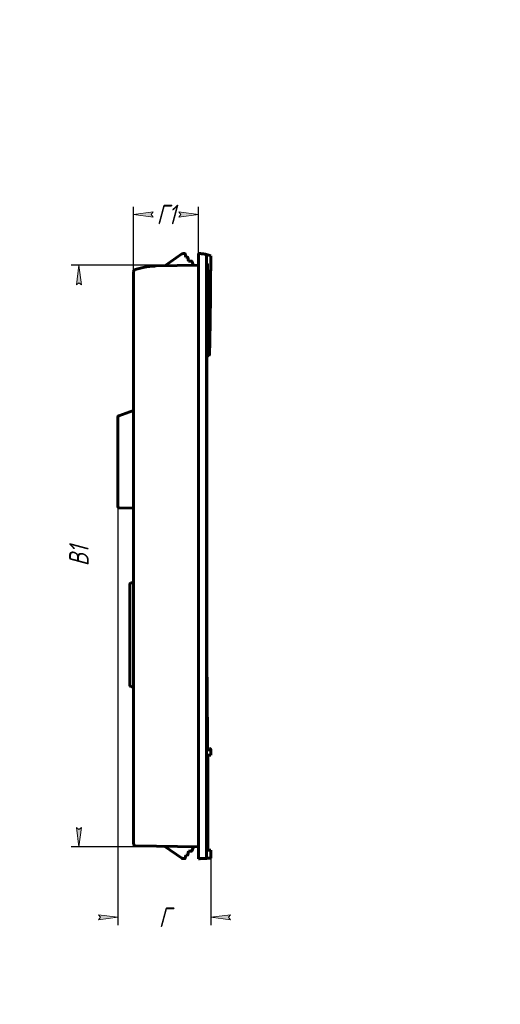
# Model space of a CAD drawing. Header units: millimetres. Extents: x 0 to 297, y 0 to 420.
# Tile 4 of 4: x 174 to 297, y 168 to 420. Entities that reach past the tile are written whole.
import ezdxf

# ---------------------------------------------------------------- set-up
doc = ezdxf.new("R2010")
doc.units = ezdxf.units.MM
doc.linetypes.add('K5LT_BASIC', pattern=[0])
doc.linetypes.add('K5LT_THIN', pattern=[0])
doc.layers.add('Системный слой', color=7, linetype='Continuous')
doc.styles.add('KDIMTEXTSTYLE', font='GOST_AU.SHX', dxfattribs={"width": 0.96, "oblique": 15, "height": 5})
doc.dimstyles.new('KDIMSTYLE (1.00)', dxfattribs={"dimtxt": 5, "dimasz": 1, "dimexe": 2, "dimexo": 0, "dimgap": 1, "dimtad": 1, "dimtxsty": 'KDIMTEXTSTYLE', "dimsah": 1, "dimcen": 0, "dimdle": 1, "dimadec": 0, "dimazin": 0, "dimtfac": 0.667, "dimtmove": 0, "dimatfit": 3, "dimfxl": 1, "dimtvp": 1, "dimtolj": 1, "dimtzin": 0, "dimarcsym": 0})

# ---------------------------------------------------------------- blocks, each defined once
blk = doc.blocks.new('U7')
at = {"layer": 'Системный слой', "color": 150, "linetype": 'K5LT_BASIC', "lineweight": 60, "true_color": 0x0080ff}
for p, q in [((222.8432396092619, 355.7995101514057), (222.8463399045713, 355.8170572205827)), ((222.8463399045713, 355.8170572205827), (222.8481474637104, 355.8343676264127)), ((222.8481474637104, 355.8343676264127), (222.8487429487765, 355.8513212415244))]:
    blk.add_line(p, q, dxfattribs=at)
blk = doc.blocks.new('U8')
at = {"layer": 'Системный слой', "color": 150, "linetype": 'K5LT_BASIC', "lineweight": 60, "true_color": 0x0080ff}
for p, q in [((222.1369436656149, 354.3671063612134), (222.0566508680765, 354.4022514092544)), ((222.1858357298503, 354.3322022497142), (222.1369436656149, 354.3671063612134)), ((222.202719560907, 354.2973779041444), (222.1858357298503, 354.3322022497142)), ((222.2023667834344, 354.2914819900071), (222.2025883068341, 354.293447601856)), ((222.2025883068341, 354.293447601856), (222.2027058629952, 354.2954128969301)), ((222.2027058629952, 354.2954128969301), (222.202719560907, 354.2973779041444))]:
    blk.add_line(p, q, dxfattribs=at)
blk = doc.blocks.new('U9')
at = {"layer": 'Системный слой', "color": 150, "linetype": 'K5LT_BASIC', "lineweight": 60, "true_color": 0x0080ff}
for p, q in [((222.8437131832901, 355.8055154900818), (222.8432396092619, 355.7995101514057)), ((222.8440432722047, 355.8091372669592), (222.8437131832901, 355.8055154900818)), ((222.8440911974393, 355.809633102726), (222.8440432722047, 355.8091372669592))]:
    blk.add_line(p, q, dxfattribs=at)
blk = doc.blocks.new('U10')
at = {"layer": 'Системный слой', "color": 150, "linetype": 'K5LT_BASIC', "lineweight": 60, "true_color": 0x0080ff}
for p, q in [((222.8459547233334, 355.8144504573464), (222.8475126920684, 355.8269125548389)), ((222.8475126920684, 355.8269125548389), (222.8484323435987, 355.8392165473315)), ((222.8484323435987, 355.8392165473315), (222.8487429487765, 355.8513212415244))]:
    blk.add_line(p, q, dxfattribs=at)
blk = doc.blocks.new('U11')
at = {"layer": 'Системный слой', "color": 150, "linetype": 'K5LT_BASIC', "lineweight": 60, "true_color": 0x0080ff}
for p, q in [((221.8853849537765, 347.6472683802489), (221.8853849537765, 357.6022786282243)), ((221.8853849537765, 335.8786491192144), (221.8853849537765, 347.6472683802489))]:
    blk.add_line(p, q, dxfattribs=at)
blk = doc.blocks.new('U12')
at = {"layer": 'Системный слой', "color": 150, "linetype": 'K5LT_BASIC', "lineweight": 60, "true_color": 0x0080ff}
for p, q in [((221.9883355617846, 340.6634460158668), (221.8853849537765, 340.2246235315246)), ((222.0534827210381, 341.1009878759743), (221.9883355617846, 340.6634460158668)), ((222.0804690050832, 341.5394350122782), (222.0534827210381, 341.1009878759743))]:
    blk.add_line(p, q, dxfattribs=at)
blk = doc.blocks.new('U13')
at = {"layer": 'Системный слой', "color": 150, "linetype": 'K5LT_BASIC', "lineweight": 60, "true_color": 0x0080ff}
for p, q in [((221.9952792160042, 334.1911341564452), (221.8853849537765, 334.1732756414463)), ((222.104554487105, 334.2109457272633), (221.9952792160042, 334.1911341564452)), ((222.2132165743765, 334.2326831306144), (222.104554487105, 334.2109457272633))]:
    blk.add_line(p, q, dxfattribs=at)
blk = doc.blocks.new('U14')
at = {"layer": 'Системный слой', "color": 150, "linetype": 'K5LT_BASIC', "lineweight": 60, "true_color": 0x0080ff}
for p, q in [((221.8853849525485, 333.8703105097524), (221.9582890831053, 333.8814197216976)), ((221.9582890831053, 333.8814197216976), (222.0310571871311, 333.8933484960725)), ((222.0310571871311, 333.8933484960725), (222.1036754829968, 333.9061176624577)), ((222.3333910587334, 333.9521962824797), (222.3475748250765, 333.9553301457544))]:
    blk.add_line(p, q, dxfattribs=at)
blk = doc.blocks.new('U15')
at = {"layer": 'Системный слой', "color": 150, "linetype": 'K5LT_BASIC', "lineweight": 60, "true_color": 0x0080ff}
for p, q in [((222.8378645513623, 355.6852881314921), (222.872465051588, 355.7349804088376)), ((222.872465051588, 355.7349804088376), (222.894104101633, 355.7915321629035)), ((222.894104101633, 355.7915321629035), (222.9015117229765, 355.8515697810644))]:
    blk.add_line(p, q, dxfattribs=at)
blk = doc.blocks.new('U16')
at = {"layer": 'Системный слой', "color": 150, "linetype": 'K5LT_BASIC', "lineweight": 60, "true_color": 0x0080ff}
for p, q in [((222.4116066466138, 340.3594940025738), (222.4877820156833, 340.6185099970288)), ((222.4877820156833, 340.6185099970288), (222.5025346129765, 340.6721065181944)), ((221.8853849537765, 339.0432902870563), (222.0991140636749, 339.4943075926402)), ((222.0991140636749, 339.4943075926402), (222.1038203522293, 339.5054184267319)), ((222.1038203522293, 339.5054184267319), (222.1131716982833, 339.5276590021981)), ((222.1131716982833, 339.5276590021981), (222.1316306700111, 339.5722035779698)), ((222.1316306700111, 339.5722035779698), (222.1675833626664, 339.6614487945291)), ((222.1675833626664, 339.6614487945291), (222.235704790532, 339.839782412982)), ((222.235704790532, 339.839782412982), (222.3276242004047, 340.1001895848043)), ((222.3276242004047, 340.1001895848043), (222.3304973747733, 340.1087010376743)), ((222.3304973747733, 340.1087010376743), (222.3362102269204, 340.1256929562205)), ((222.3362102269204, 340.1256929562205), (222.3475026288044, 340.1595544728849)), ((222.3475026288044, 340.1595544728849), (222.3695596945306, 340.2268012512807)), ((222.3695596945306, 340.2268012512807), (222.4116066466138, 340.3594940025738))]:
    blk.add_line(p, q, dxfattribs=at)
blk = doc.blocks.new('U17')
at = {"layer": 'Системный слой', "color": 150, "linetype": 'K5LT_BASIC', "lineweight": 60, "true_color": 0x0080ff}
for p, q in [((222.9028297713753, 359.4760464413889), (222.9028297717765, 357.6021542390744)), ((222.90282078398, 232.9984336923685), (222.9028297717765, 231.6022848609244)), ((222.9028297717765, 207.3022848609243), (222.902829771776, 205.2637293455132))]:
    blk.add_line(p, q, dxfattribs=at)
blk = doc.blocks.new('U18')
at = {"layer": 'Системный слой', "color": 150, "linetype": 'K5LT_BASIC', "lineweight": 60, "true_color": 0x0080ff}
for p, q in [((221.9406425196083, 333.8786469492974), (221.8853849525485, 333.8703105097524)), ((221.9958214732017, 333.8874640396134), (221.9406425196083, 333.8786469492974)), ((222.050917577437, 333.8967598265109), (221.9958214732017, 333.8874640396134))]:
    blk.add_line(p, q, dxfattribs=at)
blk = doc.blocks.new('U19')
at = {"layer": 'Системный слой', "color": 150, "linetype": 'K5LT_BASIC', "lineweight": 60, "true_color": 0x0080ff}
for p, q in [((222.8378645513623, 355.6852881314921), (222.8724655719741, 355.734981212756)), ((222.8724655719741, 355.734981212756), (222.8941042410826, 355.7915327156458)), ((222.8941042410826, 355.7915327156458), (222.9015117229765, 355.8515697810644))]:
    blk.add_line(p, q, dxfattribs=at)
blk = doc.blocks.new('U20')
at = {"layer": 'Системный слой', "color": 150, "linetype": 'K5LT_BASIC', "lineweight": 60, "true_color": 0x0080ff}
for p, q in [((221.996264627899, 240.3230504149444), (221.9960698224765, 240.3419171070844)), ((221.9963891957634, 240.3048605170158), (221.996264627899, 240.3230504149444)), ((221.9962895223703, 240.2599192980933), (221.996434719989, 240.2873486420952)), ((221.996434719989, 240.2873486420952), (221.9963891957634, 240.3048605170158))]:
    blk.add_line(p, q, dxfattribs=at)
blk = doc.blocks.new('U21')
at = {"layer": 'Системный слой', "color": 150, "linetype": 'K5LT_BASIC', "lineweight": 60, "true_color": 0x0080ff}
for radius, start, end in [(8.556481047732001, 75.71924178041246, 83.01270604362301), (8.556481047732, 75.71845910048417, 75.71924178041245)]:
    blk.add_arc((219.6896351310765, 351.5458038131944), radius, start, end, dxfattribs=at)
blk = doc.blocks.new('U22')
at = {"layer": 'Системный слой', "color": 150, "linetype": 'K5LT_BASIC', "lineweight": 60, "true_color": 0x0080ff}
for p, q in [((222.355716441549, 333.9572809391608), (222.4665825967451, 334.0191000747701)), ((222.4665825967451, 334.0191000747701), (222.5328251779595, 334.1273530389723)), ((222.5328251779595, 334.1273530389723), (222.5455136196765, 334.2428253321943))]:
    blk.add_line(p, q, dxfattribs=at)
blk = doc.blocks.new('U23')
at = {"layer": 'Системный слой', "color": 150, "linetype": 'K5LT_BASIC', "lineweight": 60, "true_color": 0x0080ff}
for p, q in [((222.4665969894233, 334.0191068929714), (222.355716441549, 333.9572809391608)), ((222.5328215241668, 334.1273409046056), (222.4665969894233, 334.0191068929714)), ((222.5455136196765, 334.2428253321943), (222.5328215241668, 334.1273409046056)), ((222.5455136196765, 334.2428253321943), (222.5455783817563, 334.2428626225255))]:
    blk.add_line(p, q, dxfattribs=at)
blk = doc.blocks.new('KDIMARROW_01')
at = {"layer": 'Системный слой'}
blk.add_hatch(color=0, dxfattribs=at).paths.add_polyline_path([(0, 0), (-5, 0.658262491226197), (-4.5, 5.51091059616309e-16), (-5, -0.6582624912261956)])
at = {"layer": 'Системный слой', "color": 0, "linetype": 'K5LT_THIN', "lineweight": 18}
for p, q in [((-4.5, 5.51091059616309e-16), (-5, 0.658262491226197)), ((-5, 0.658262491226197), (0, 0)), ((0, 0), (-5, -0.6582624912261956)), ((-5, -0.6582624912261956), (-4.5, 5.51091059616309e-16)), ((0, 0), (-1, 0))]:
    blk.add_line(p, q, dxfattribs=at)

msp = doc.modelspace()

# ---------------------------------------------------------------- linework, layer by layer
at = {"layer": 'Системный слой', "color": 150, "linetype": 'K5LT_BASIC', "lineweight": 60, "true_color": 0x0080ff}
for p, q in [((211.1224581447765, 356.9527442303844), (215.4604963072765, 359.9902712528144)), ((215.7472845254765, 360.0806952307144), (216.2057251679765, 360.0806952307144)), ((216.3042059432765, 359.9980600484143), (216.4483294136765, 359.1806952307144)), ((216.4483294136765, 359.1806952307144), (216.9057251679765, 359.1806952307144)), ((217.0042059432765, 359.0980600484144), (217.1659621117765, 358.1806952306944)), ((217.1659621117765, 358.1806952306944), (217.9232361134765, 358.1806952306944)), ((219.6896351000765, 359.6023088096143), (219.6896351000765, 360.1022659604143)), ((219.6896351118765, 205.6022749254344), (219.6896351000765, 359.6023088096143)), ((221.7736422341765, 359.3596783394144), (221.7736423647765, 205.6633479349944)), ((205.5971757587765, 356.5009255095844), (203.4861433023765, 355.9942800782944)), ((219.6896351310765, 357.1022848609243), (208.8359834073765, 356.9128336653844)), ((218.0154004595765, 358.1194990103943), (218.4527660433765, 357.0806952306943)), ((222.6971240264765, 355.6024938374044), (222.4524531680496, 355.1642293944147)), ((203.1028297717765, 355.5080864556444), (203.1028297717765, 354.9959823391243)), ((203.1028297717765, 354.9959823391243), (203.1028297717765, 209.3830811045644)), ((222.8115107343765, 353.6008957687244), (222.8115055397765, 353.6008957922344)), ((221.8853849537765, 335.8786491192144), (221.8853849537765, 258.6548110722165)), ((222.3554785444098, 333.9572291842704), (222.355716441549, 333.9572809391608)), ((199.1028297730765, 318.2384588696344), (199.1028297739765, 316.9690681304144)), ((203.1028297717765, 319.9044020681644), (199.3002293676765, 318.5203511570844)), ((199.1028297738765, 296.4888487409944), (199.1028297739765, 316.9690681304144)), ((199.1028297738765, 296.4888487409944), (199.1028297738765, 295.2890315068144)), ((199.1028297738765, 295.2890315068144), (199.1029747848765, 295.2984179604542)), ((203.1028297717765, 294.9244020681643), (199.3975943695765, 294.9890955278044)), ((202.1028297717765, 275.3552225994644), (202.1028297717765, 274.5652848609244)), ((202.3002237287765, 275.6371303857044), (202.7080418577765, 275.7855640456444)), ((202.1028297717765, 274.5652848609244), (202.1028297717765, 250.3652848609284)), ((202.1028297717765, 250.3652848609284), (202.1028297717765, 249.5753471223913)), ((202.3002237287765, 249.2934393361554), (202.7080418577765, 249.1450056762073)), ((221.9963073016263, 239.1060960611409), (221.9962889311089, 240.2994909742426)), ((221.996434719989, 240.2873486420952), (221.9964940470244, 239.1059008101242)), ((221.9963073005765, 239.1061958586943), (221.9963073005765, 233.6108899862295)), ((221.9964947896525, 233.6107588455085), (221.9964940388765, 239.1062531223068)), ((222.0827783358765, 231.3022848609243), (222.0827783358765, 207.6022848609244)), ((222.9028297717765, 231.6022848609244), (222.0967240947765, 231.6022848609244)), ((203.1028297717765, 209.3830811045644), (203.1028297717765, 208.8831572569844)), ((203.5941035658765, 208.3832332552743), (219.6896351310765, 208.1022848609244)), ((211.1224581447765, 208.2518254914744), (215.4604963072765, 205.2142984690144)), ((217.0042059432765, 206.1065096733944), (217.1659621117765, 207.0238744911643)), ((217.1659621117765, 207.0238744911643), (217.9232361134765, 207.0238744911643)), ((218.0154004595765, 207.0850707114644), (218.4527660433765, 208.1238744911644)), ((222.9028297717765, 207.3022848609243), (222.0967240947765, 207.3022848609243)), ((215.7472845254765, 205.1238744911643), (216.2057251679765, 205.1238744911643)), ((216.3042059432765, 205.2065096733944), (216.4483294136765, 206.0238744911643)), ((216.4483294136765, 206.0238744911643), (216.9057251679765, 206.0238744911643)), ((219.6896351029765, 205.1022897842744), (219.6896351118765, 205.6022749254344))]:
    msp.add_line(p, q, dxfattribs=at)
for centre, radius, start, end in [((215.7472845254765, 359.5806952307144), 0.5, 90, 125.0000000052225), ((216.2057251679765, 359.9806952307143), 0.1, 9.99999996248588, 90), ((216.9057251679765, 359.0806952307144), 0.1, 9.99999996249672, 89.99999999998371), ((217.9232361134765, 358.0806952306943), 0.1, 22.83246036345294, 90), ((219.6896351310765, 351.5458038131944), 8.556481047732, 83.01270604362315, 90.00000020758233), ((219.6896351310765, 351.5458038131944), 8.556481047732, 67.94307561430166, 75.71846538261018), ((203.6028297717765, 355.5080864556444), 0.5, 103.4957332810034, 179.9999999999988), ((209.0977695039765, 341.9151182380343), 15, 90.99999999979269, 103.4957332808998), ((209.0977695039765, 341.9151182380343), 15, 90.99999999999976, 97.30833828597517), ((222.6515119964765, 355.8519396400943), 0.2500000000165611, 318.1950595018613, 359.9152345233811), ((222.8490950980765, 250.6850799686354), 85.19901972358, 90.41483710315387, 90.64810255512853), ((220.9515655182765, 340.2457081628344), 6.443423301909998, 278.3329560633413, 281.7345138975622), ((220.9515655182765, 340.2457081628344), 6.44342330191, 278.3329840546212, 281.7345162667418), ((220.9515655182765, 340.2457081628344), 6.44342330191, 281.7345194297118, 282.5125245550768), ((199.4028297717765, 318.2384588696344), 0.3, 110.0000003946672, 180), ((199.4028297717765, 295.2890315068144), 0.3, 180, 268.9999999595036), ((202.4028297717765, 275.3552225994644), 0.3, 109.9999999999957, 179.9999999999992), ((202.5028297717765, 276.3493796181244), 0.6000000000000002, 290.0000000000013, 0), ((202.4028297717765, 249.5753471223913), 0.3, 180.000000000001, 250.0000000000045), ((202.5028297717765, 248.5811901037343), 0.6000000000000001, 0, 69.99999999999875), ((203.6028297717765, 208.8831572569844), 0.5, 180, 268.9999999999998), ((217.9232361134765, 207.1238744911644), 0.1, 270, 337.1675396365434), ((215.7472845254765, 205.6238744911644), 0.5, 234.9999999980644, 270), ((216.2057251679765, 205.2238744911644), 0.1, 270, 349.9999999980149), ((216.9057251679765, 206.1238744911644), 0.1, 270.0000000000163, 349.9999999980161), ((219.6896351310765, 237.1587659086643), 32.05648104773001, 269.9999999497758, 271.7921532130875), ((219.6896351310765, 237.1587659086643), 32.05648104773, 271.7921532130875, 273.7777114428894), ((219.6896351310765, 237.1587659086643), 32.05648104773, 273.7777112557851, 275.7527268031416)]:
    msp.add_arc(centre, radius, start, end, dxfattribs=at)
msp.add_ellipse((222.2933880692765, 334.1993865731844), major_axis=(0.05416319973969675, -0.2440621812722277), ratio=0.9997260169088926, start_param=5.690639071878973e-06, end_param=0.03285840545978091, dxfattribs=at)
for points, knots in [([(220.7305233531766, 360.0387280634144), (220.8032478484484, 360.0298154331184), (220.8757555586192, 360.0199779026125), (221.0202683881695, 359.9984904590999), (221.0922706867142, 359.9868409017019), (221.2016032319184, 359.9677205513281), (221.2391467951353, 359.9608953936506), (221.3022980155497, 359.9489783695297), (221.3279514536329, 359.9440152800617), (221.3808810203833, 359.9335230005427), (221.4081512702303, 359.9279780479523), (221.4881088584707, 359.9113127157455), (221.5406577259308, 359.899838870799), (221.662504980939, 359.8720319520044), (221.7316516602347, 359.8553379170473), (221.8004047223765, 359.8378434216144)], [0, 0, 0, 0, 3.4, 3.4, 6.800000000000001, 6.800000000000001, 8.583960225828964, 8.583960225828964, 9.80769090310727, 9.80769090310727, 11.11300147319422, 11.11300147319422, 13.64204272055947, 13.64204272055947, 17, 17, 17, 17]), ([(222.8115107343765, 353.6008957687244), (222.8117617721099, 353.6573898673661), (222.8120251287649, 353.7138842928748), (222.8125039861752, 353.8074102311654), (222.8127055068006, 353.8445379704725), (222.8131283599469, 353.9182601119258), (222.8133495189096, 353.9548558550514), (222.8137179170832, 354.0128386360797), (222.8138536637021, 354.0344316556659), (222.8143530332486, 354.1059664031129), (222.8147008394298, 354.1562926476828), (222.8157570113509, 354.2947842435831), (222.8164969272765, 354.3821516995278), (222.8180844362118, 354.5511707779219), (222.8189311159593, 354.6328552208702), (222.8207329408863, 354.7915453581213), (222.8216889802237, 354.8684721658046), (222.8236627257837, 355.0140656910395), (222.8246790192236, 355.0828639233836), (222.8267874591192, 355.2138035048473), (222.8278809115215, 355.2758323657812), (222.8301088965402, 355.3910245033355), (222.8312434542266, 355.4442104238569), (222.8335715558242, 355.5425968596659), (222.8347629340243, 355.5873985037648), (222.836596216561, 355.6479729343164), (222.8372301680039, 355.6664441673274), (222.8381119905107, 355.6926381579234), (222.8383594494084, 355.6990271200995), (222.8392282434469, 355.7219405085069), (222.8398533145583, 355.7369337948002), (222.8408307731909, 355.7580488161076), (222.8411817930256, 355.7649604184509), (222.8417697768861, 355.776270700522), (222.8420061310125, 355.7803508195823), (222.8425868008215, 355.7900980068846), (222.8429181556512, 355.7947989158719), (222.8433733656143, 355.8014704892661), (222.8434909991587, 355.8028447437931), (222.8436715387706, 355.8050636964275), (222.8437429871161, 355.8059082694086), (222.8438793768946, 355.8074560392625), (222.8439328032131, 355.808032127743), (222.8440311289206, 355.809054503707), (222.8440549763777, 355.8092718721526), (222.8440915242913, 355.8096363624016), (222.8440917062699, 355.8096379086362), (222.8441057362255, 355.8097703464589), (222.8441420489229, 355.8100825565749), (222.8440567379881, 355.8093597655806), (222.8439512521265, 355.8085348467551), (222.8437190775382, 355.8069540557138), (222.8435811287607, 355.8060511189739), (222.8435166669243, 355.8056447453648)], [0, 0, 0, 0, 1.304246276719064, 1.304246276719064, 2.165668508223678, 2.165668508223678, 3.020254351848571, 3.020254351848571, 3.525660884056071, 3.525660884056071, 4.715753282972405, 4.715753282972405, 6.848439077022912, 6.848439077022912, 8.953702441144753, 8.953702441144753, 11.08321981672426, 11.08321981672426, 13.17303225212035, 13.17303225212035, 15.29706793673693, 15.29706793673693, 17.41741225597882, 17.41741225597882, 19.60119291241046, 19.60119291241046, 20.76930294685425, 20.76930294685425, 21.22492044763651, 21.22492044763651, 22.39593034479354, 22.39593034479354, 23.08802923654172, 23.08802923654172, 23.56694024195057, 23.56694024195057, 24.32128422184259, 24.32128422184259, 24.63516561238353, 24.63516561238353, 24.8546114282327, 24.8546114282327, 25.07405724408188, 25.07405724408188, 25.29154053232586, 25.29154053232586, 25.29350305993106, 25.29350305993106, 25.51294887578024, 25.51294887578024, 25.88684851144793, 25.88684851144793, 26, 26, 26, 26]), ([(222.0787739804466, 341.5591300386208), (222.0867629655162, 341.9948641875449), (222.0944316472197, 342.4308523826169), (222.1164472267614, 343.7425138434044), (222.12977444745, 344.6203151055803), (222.142831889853, 345.5994980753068), (222.1441206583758, 345.697651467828), (222.1469038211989, 345.9130292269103), (222.1483898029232, 346.0302724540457), (222.1511716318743, 346.2542117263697), (222.1524724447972, 346.3608945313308), (222.1549095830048, 346.5646543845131), (222.1560501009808, 346.6617222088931), (222.1581886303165, 346.8471056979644), (222.1591901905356, 346.935416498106), (222.1610697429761, 347.1040685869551), (222.1619507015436, 347.1844054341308), (222.163605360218, 347.3378260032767), (222.1643815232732, 347.4109044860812), (222.1658405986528, 347.5504597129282), (222.1665255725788, 347.6169325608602), (222.1678143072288, 347.7438686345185), (222.1684197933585, 347.8043291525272), (222.1695599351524, 347.9197816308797), (222.1700960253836, 347.9747710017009), (222.1711063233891, 348.0797737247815), (222.1715817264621, 348.1297849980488), (222.1724783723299, 348.2252799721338), (222.1729006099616, 348.2707619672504), (222.1737355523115, 348.3617423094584), (222.1741482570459, 348.4072406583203), (222.1748320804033, 348.4835283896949), (222.1751058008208, 348.5143133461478), (222.1758169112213, 348.594949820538), (222.1762507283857, 348.6448073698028), (222.1774843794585, 348.7885424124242), (222.1782694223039, 348.882444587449), (222.1805380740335, 349.1613188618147), (222.1819616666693, 349.346389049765), (222.1859732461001, 349.9005265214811), (222.1883152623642, 350.2699831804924), (222.1942923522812, 351.3769297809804), (222.1969044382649, 352.1159268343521), (222.1987461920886, 353.3252963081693), (222.1988655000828, 353.7947795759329), (222.198364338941, 354.2648175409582)], [0.4713315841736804, 0.4713315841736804, 0.4713315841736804, 0.4713315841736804, 2.827989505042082, 2.827989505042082, 7.541305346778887, 7.541305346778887, 8.066150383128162, 8.066150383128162, 8.69252212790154, 8.69252212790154, 9.26195098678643, 9.26195098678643, 9.779613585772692, 9.779613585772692, 10.25021594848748, 10.25021594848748, 10.67803627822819, 10.67803627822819, 11.06696385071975, 11.06696385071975, 11.42053437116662, 11.42053437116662, 11.74196211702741, 11.74196211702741, 12.03416915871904, 12.03416915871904, 12.29981192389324, 12.29981192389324, 12.54130534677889, 12.54130534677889, 12.78279876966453, 12.78279876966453, 12.94614823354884, 12.94614823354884, 13.21061585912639, 13.21061585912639, 13.70843663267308, 13.70843663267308, 14.68852123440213, 14.68852123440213, 16.64091218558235, 16.64091218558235, 20.53013773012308, 20.53013773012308, 22.98952511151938, 22.98952511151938, 22.98952511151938, 22.98952511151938]), ([(222.454306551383, 355.1675494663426), (222.4542793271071, 355.1675007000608), (222.4542546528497, 355.1674564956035), (222.4531667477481, 355.1655072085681), (222.4522459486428, 355.1638484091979), (222.4501294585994, 355.1600157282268), (222.4491316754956, 355.1581986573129), (222.4459635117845, 355.1523973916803), (222.4439027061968, 355.1485808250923), (222.4377579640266, 355.137075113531), (222.4335706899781, 355.1290574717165), (222.421418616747, 355.1052453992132), (222.4132056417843, 355.0884100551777), (222.3891668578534, 355.0366359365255), (222.3733537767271, 354.9992650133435), (222.3561742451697, 354.9538206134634), (222.3545715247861, 354.9495332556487), (222.3499516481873, 354.9370328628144), (222.3469367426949, 354.9286996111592), (222.3428357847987, 354.9171096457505), (222.3417429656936, 354.9139963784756), (222.3402537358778, 354.9097192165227), (222.3398566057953, 354.9085752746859), (222.339062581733, 354.9062812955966), (222.3386656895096, 354.9051312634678), (222.3379815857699, 354.9031431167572), (222.3376943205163, 354.9023064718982), (222.3368874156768, 354.8999513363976), (222.3363678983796, 354.8984290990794), (222.334850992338, 354.893966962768), (222.3338540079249, 354.8910121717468), (222.3309474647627, 354.8823322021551), (222.3290390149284, 354.8765499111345), (222.3236500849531, 354.8599775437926), (222.3201747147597, 354.8490005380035), (222.3101959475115, 354.8165783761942), (222.3037706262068, 354.7946172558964), (222.2838069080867, 354.7223396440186), (222.2706288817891, 354.6691587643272), (222.2390090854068, 354.522324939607), (222.2200902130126, 354.4182910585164), (222.2022313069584, 354.2914913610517)], [0, 0, 0, 0, 0.00732765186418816, 0.00732765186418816, 0.2840907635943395, 0.2840907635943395, 0.5730666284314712, 0.5730666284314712, 1.148575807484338, 1.148575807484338, 2.299594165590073, 2.299594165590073, 4.604073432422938, 4.604073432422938, 9.21791706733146, 9.21791706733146, 9.693546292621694, 9.693546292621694, 10.59139042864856, 10.59139042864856, 10.91801027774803, 10.91801027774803, 11.03682881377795, 11.03682881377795, 11.15564734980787, 11.15564734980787, 11.24168963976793, 11.24168963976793, 11.39738564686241, 11.39738564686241, 11.69648610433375, 11.69648610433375, 12.27010367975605, 12.27010367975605, 13.31899885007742, 13.31899885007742, 15.28565302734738, 15.28565302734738, 19.3500975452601, 19.3500975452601, 25, 25, 25, 25]), ([(222.5455136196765, 334.2428253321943), (222.5758063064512, 335.5331660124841), (222.6035454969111, 336.8235418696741), (222.654031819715, 339.4043950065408), (222.6767787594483, 340.6948727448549), (222.7017016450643, 342.2836242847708), (222.7062464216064, 342.5818592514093), (222.7132392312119, 343.0546482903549), (222.7157751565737, 343.229201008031), (222.7195077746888, 343.4908516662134), (222.7207388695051, 343.5779490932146), (222.7225671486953, 343.7085059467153), (222.7231728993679, 343.7519652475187), (222.7240766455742, 343.8171095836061), (222.7243767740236, 343.8387945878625), (222.7248255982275, 343.8712998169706), (222.7249748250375, 343.8821200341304), (222.7251982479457, 343.8983392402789), (222.7252725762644, 343.9037382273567), (222.7253839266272, 343.9118311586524), (222.725420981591, 343.9145251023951), (222.7254950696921, 343.9199129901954), (222.7255321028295, 343.9226069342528), (222.7255964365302, 343.9272882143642), (222.7256237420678, 343.9292755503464), (222.7257007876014, 343.9348842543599), (222.7257505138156, 343.9385056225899), (222.7258972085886, 343.9491930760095), (222.7259941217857, 343.9562591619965), (222.7262834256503, 343.9773690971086), (222.72647559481, 343.9914129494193), (222.7270506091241, 344.0335003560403), (222.7274325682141, 344.0615439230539), (222.7285736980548, 344.1455863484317), (222.72932933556, 344.2015852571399), (222.7315797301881, 344.3694055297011), (222.7330603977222, 344.4812270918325), (222.7374413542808, 344.8163392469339), (222.740285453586, 345.0396306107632), (222.7485839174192, 345.7088010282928), (222.7538141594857, 346.1546830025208), (222.7685912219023, 347.4909261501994), (222.7772436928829, 348.3812978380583), (222.796788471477, 350.7147301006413), (222.8057375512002, 352.1578085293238), (222.8115107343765, 353.6008957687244)], [0, 0, 0, 0, 7, 7, 14, 14, 15.61766682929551, 15.61766682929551, 16.56445399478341, 16.56445399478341, 17.03687426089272, 17.03687426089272, 17.27259873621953, 17.27259873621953, 17.39021864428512, 17.39021864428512, 17.4489076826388, 17.4489076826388, 17.47819186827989, 17.47819186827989, 17.49280385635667, 17.49280385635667, 17.50741584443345, 17.50741584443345, 17.51819517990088, 17.51819517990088, 17.53783752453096, 17.53783752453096, 17.57616405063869, 17.57616405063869, 17.6523380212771, 17.6523380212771, 17.8044464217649, 17.8044464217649, 18.10818414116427, 18.10818414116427, 18.71470141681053, 18.71470141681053, 19.92581964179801, 19.92581964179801, 22.34422343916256, 22.34422343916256, 27.17336572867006, 27.17336572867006, 35, 35, 35, 35]), ([(221.8853849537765, 347.6472683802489), (221.8853849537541, 347.6582199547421), (221.8854132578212, 347.6691827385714), (221.88552651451, 347.6911842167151), (221.8856114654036, 347.7022141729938), (221.8857814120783, 347.7188039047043), (221.8858451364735, 347.7243405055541), (221.8859529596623, 347.7327824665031), (221.8859919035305, 347.7356820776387), (221.8860736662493, 347.7414856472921), (221.8861164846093, 347.7443895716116), (221.8862504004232, 347.7530849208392), (221.8863472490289, 347.7588827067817), (221.8866527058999, 347.7758479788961), (221.8868820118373, 347.787037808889), (221.8872577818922, 347.8033977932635), (221.8873817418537, 347.8085419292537), (221.8875114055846, 347.8136829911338)], [0, 0, 0, 0, 4.600000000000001, 4.600000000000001, 9.200000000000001, 9.200000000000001, 11.49942400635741, 11.49942400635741, 12.7010829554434, 12.7010829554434, 13.9027419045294, 13.9027419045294, 16.2965228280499, 16.2965228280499, 20.8965228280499, 20.8965228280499, 23, 23, 23, 23]), ([(199.1028297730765, 318.2384588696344), (199.1028297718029, 318.2462024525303), (199.1031357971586, 318.254057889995), (199.1045640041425, 318.2722705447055), (199.1059236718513, 318.2826355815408), (199.1102886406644, 318.3062626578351), (199.1136659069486, 318.3194559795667), (199.1222592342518, 318.345516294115), (199.127529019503, 318.3584126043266), (199.139856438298, 318.3834684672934), (199.146988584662, 318.3957060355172), (199.16291915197, 318.4190837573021), (199.1717844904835, 318.4302906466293), (199.19101014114, 318.4513264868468), (199.2013904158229, 318.4611730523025), (199.2234520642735, 318.4792900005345), (199.2350594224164, 318.4875140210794), (199.2593639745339, 318.5022535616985), (199.2719213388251, 318.5087024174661), (199.2899642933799, 318.5164144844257), (199.2950697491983, 318.518432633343), (199.3002293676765, 318.5203511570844)], [0, 0, 0, 0, 0.6559193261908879, 0.6559193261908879, 1.530478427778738, 1.530478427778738, 2.667346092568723, 2.667346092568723, 3.827658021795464, 3.827658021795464, 5.00666457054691, 5.00666457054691, 6.197175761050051, 6.197175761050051, 7.391991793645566, 7.391991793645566, 8.583672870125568, 8.583672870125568, 9.765623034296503, 9.765623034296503, 10.22471427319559, 10.22471427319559, 10.22471427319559, 10.22471427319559]), ([(199.1028297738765, 295.2890315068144), (199.1028297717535, 295.2811256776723), (199.1031493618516, 295.2731055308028), (199.104639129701, 295.2545100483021), (199.1060572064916, 295.2439287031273), (199.1105568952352, 295.2200927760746), (199.1139885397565, 295.2069038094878), (199.1226904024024, 295.1808637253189), (199.1280150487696, 295.167981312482), (199.1404495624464, 295.1429646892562), (199.1476341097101, 295.1307521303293), (199.1636650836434, 295.1074335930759), (199.172577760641, 295.096261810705), (199.1918925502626, 295.0753031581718), (199.202312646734, 295.0655003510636), (199.2244481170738, 295.047475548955), (199.2360872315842, 295.0393010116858), (199.2604459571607, 295.0246652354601), (199.2730276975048, 295.0182687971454), (199.29890894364, 295.0073309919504), (199.312147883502, 295.0027967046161), (199.3388848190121, 294.9956772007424), (199.3524195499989, 294.9930519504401), (199.3764967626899, 294.9900756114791), (199.3871027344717, 294.9893327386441), (199.3975943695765, 294.9890955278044)], [0, 0, 0, 0, 0.669809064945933, 0.669809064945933, 1.562887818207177, 1.562887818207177, 2.700484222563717, 2.700484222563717, 3.861434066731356, 3.861434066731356, 5.040874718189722, 5.040874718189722, 6.231620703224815, 6.231620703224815, 7.426463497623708, 7.426463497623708, 8.61795988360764, 8.61795988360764, 9.799640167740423, 9.799640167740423, 10.96794685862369, 10.96794685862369, 12.11608416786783, 12.11608416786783, 13, 13, 13, 13]), ([(221.8853849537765, 258.6548110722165), (221.8853849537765, 256.4542943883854), (221.8950973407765, 252.0718719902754), (221.9353623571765, 245.9516586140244), (221.9754548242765, 242.0737467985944), (221.9959271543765, 240.3538974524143)], [0, 0, 0, 0, 0.3564988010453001, 0.7129976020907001, 1, 1, 1, 1]), ([(221.8853849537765, 258.6548110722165), (221.8853849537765, 256.4542943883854), (221.8950973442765, 252.0718719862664), (221.9353891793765, 245.9475799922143), (221.9755378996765, 242.0657147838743), (221.9960698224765, 240.3419171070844)], [0, 0, 0, 0, 0.3562613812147, 0.7125227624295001, 1, 1, 1, 1]), ([(221.9959271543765, 240.3538974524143), (221.9960797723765, 240.3410776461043), (221.9962411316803, 240.3225651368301), (221.9962918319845, 240.3050314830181), (221.9962936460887, 240.2993305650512)], [0, 0, 0, 0, 0.2, 0.299782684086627, 0.299782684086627, 0.299782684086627, 0.299782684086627]), ([(222.0132618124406, 233.0841230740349), (222.0131357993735, 233.0849681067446), (222.0130543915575, 233.0854799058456), (222.0126306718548, 233.0888912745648), (222.0123185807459, 233.0913766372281), (222.0114582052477, 233.099196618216), (222.0108055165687, 233.1058099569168), (222.0094807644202, 233.1211467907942), (222.008808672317, 233.1297952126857), (222.0078090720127, 233.1441147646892), (222.0074836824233, 233.1490076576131), (222.0065089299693, 233.16440521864), (222.0058735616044, 233.1754379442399), (222.0050581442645, 233.1909999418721), (222.0048610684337, 233.1948750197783), (222.0042765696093, 233.2067179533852), (222.0038967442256, 233.2148849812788), (222.0027875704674, 233.2402126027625), (222.0020919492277, 233.2581283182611), (222.0007592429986, 233.2970583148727), (222.0001299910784, 233.3181846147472), (221.9990032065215, 233.3621100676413), (221.9985063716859, 233.3849163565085), (221.997655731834, 233.4318871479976), (221.9973028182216, 233.4560550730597), (221.9967533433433, 233.5051179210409), (221.9965566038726, 233.5300143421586), (221.9963513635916, 233.5736179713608), (221.9963071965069, 233.5922553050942), (221.9963073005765, 233.6108899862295)], [0, 0, 0, 0, 0.2893723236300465, 0.2893723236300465, 0.7113783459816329, 0.7113783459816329, 1.396579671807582, 1.396579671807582, 2.081780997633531, 2.081780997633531, 2.415786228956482, 2.415786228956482, 3.083796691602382, 3.083796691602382, 3.299470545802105, 3.299470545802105, 3.730818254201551, 3.730818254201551, 4.593513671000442, 4.593513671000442, 5.516914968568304, 5.516914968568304, 6.443871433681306, 6.443871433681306, 7.377620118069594, 7.377620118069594, 8.30940535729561, 8.30940535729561, 9, 9, 9, 9]), ([(222.6080991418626, 233.2949837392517), (222.6082161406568, 233.2949816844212), (222.6083331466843, 233.2949795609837), (222.608654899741, 233.2949735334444), (222.6088596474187, 233.2949694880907), (222.6094592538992, 233.2949570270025), (222.6098541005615, 233.2949480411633), (222.611023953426, 233.2949191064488), (222.6117989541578, 233.2948969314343), (222.6141088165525, 233.2948218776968), (222.6156430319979, 233.2947602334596), (222.6202468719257, 233.2945398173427), (222.6233139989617, 233.2943456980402), (222.6324874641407, 233.2936234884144), (222.638582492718, 233.2929552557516), (222.6568037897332, 233.2903898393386), (222.6688915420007, 233.2879229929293), (222.6939781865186, 233.2811775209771), (222.7070096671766, 233.2766954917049), (222.732525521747, 233.2659072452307), (222.7449789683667, 233.2595859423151), (222.7691228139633, 233.2451244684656), (222.7806804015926, 233.237041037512), (222.8027362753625, 233.2191751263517), (222.8131618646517, 233.2094210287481), (222.8325426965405, 233.1885148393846), (222.8415268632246, 233.1773152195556), (222.8577210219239, 233.1538799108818), (222.8649999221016, 233.1415555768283), (222.8776221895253, 233.1162245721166), (222.8830248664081, 233.1031515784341), (222.8918569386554, 233.0766163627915), (222.8953160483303, 233.0631816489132), (222.8993431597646, 233.0413923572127), (222.9005103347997, 233.0331850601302), (222.9017475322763, 233.0208359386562), (222.902073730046, 233.016728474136), (222.9024314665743, 233.0106362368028), (222.9025280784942, 233.0086555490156), (222.9026249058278, 233.006162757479), (222.9026434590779, 233.0056513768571), (222.9026693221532, 233.0048843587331), (222.9026776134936, 233.0046287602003), (222.9026895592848, 233.0042453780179), (222.9026934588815, 233.004117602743), (222.9026991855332, 233.0039259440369), (222.9027010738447, 233.0038620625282), (222.9027038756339, 233.0037662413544), (222.902704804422, 233.0037343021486), (222.9027064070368, 233.0036788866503), (222.9027070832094, 233.0036554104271), (222.9027084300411, 233.0036084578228), (222.9027091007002, 233.0035849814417), (222.9027106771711, 233.0035295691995), (222.9027115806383, 233.0034976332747), (222.9027142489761, 233.003402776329), (222.9027159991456, 233.0033398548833), (222.9027203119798, 233.0031830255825), (222.9027228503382, 233.0030891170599), (222.9027287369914, 233.0028674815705), (222.9027320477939, 233.0027397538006), (222.9027416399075, 233.0023603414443), (222.9027476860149, 233.0021086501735), (222.9027619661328, 233.0014812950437), (222.9027698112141, 233.0011056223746), (222.9027866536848, 233.00021932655), (222.9027950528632, 232.9997087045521), (222.9028161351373, 232.9981914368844), (222.9028250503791, 232.9971858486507), (222.9028292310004, 232.9960935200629), (222.9028295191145, 232.9960088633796), (222.9028297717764, 232.9959241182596)], [0, 0, 0, 0, 0.02344762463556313, 0.02344762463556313, 0.0644809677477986, 0.0644809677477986, 0.1436167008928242, 0.1436167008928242, 0.2989572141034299, 0.2989572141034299, 0.606707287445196, 0.606707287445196, 1.222207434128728, 1.222207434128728, 2.450276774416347, 2.450276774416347, 4.906415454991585, 4.906415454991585, 7.654912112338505, 7.654912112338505, 10.45037620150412, 10.45037620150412, 13.27645760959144, 13.27645760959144, 16.12649423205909, 16.12649423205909, 18.98535796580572, 18.98535796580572, 21.83435667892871, 21.83435667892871, 24.65525974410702, 24.65525974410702, 27.42928782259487, 27.42928782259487, 29.09027241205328, 29.09027241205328, 29.91577939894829, 29.91577939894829, 30.31309935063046, 30.31309935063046, 30.41563253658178, 30.41563253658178, 30.4668738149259, 30.4668738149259, 30.49248807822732, 30.49248807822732, 30.50529361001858, 30.50529361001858, 30.51169597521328, 30.51169597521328, 30.51640185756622, 30.51640185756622, 30.52110773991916, 30.52110773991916, 30.52750930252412, 30.52750930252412, 30.54012174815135, 30.54012174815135, 30.55894507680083, 30.55894507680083, 30.58454649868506, 30.58454649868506, 30.6349922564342, 30.6349922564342, 30.71028235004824, 30.71028235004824, 30.81261007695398, 30.81261007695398, 31.01432807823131, 31.01432807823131, 31.03127227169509, 31.03127227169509, 31.03127227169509, 31.03127227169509])]:
    msp.add_open_spline(points, degree=3, knots=knots, dxfattribs=at)
for points in [[(221.8004047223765, 359.8378434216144), (221.7966891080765, 359.8387881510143), (221.7898677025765, 359.8155335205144), (221.7808503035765, 359.7107239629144), (221.7749981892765, 359.5490702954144), (221.7736422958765, 359.4265502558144), (221.7736422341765, 359.3596783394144)], [(222.0112205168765, 357.4682562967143), (222.0098989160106, 354.2495172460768), (221.9686626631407, 351.0313228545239), (221.8875114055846, 347.8136829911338)], [(222.6971240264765, 355.6024938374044), (222.5560196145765, 355.6022984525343), (222.3417769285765, 355.6029995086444), (222.0543058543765, 355.6022776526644)], [(222.7342263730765, 353.6024974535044), (222.7368716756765, 354.1733164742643), (222.7305842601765, 355.1720617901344), (222.7098462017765, 355.6024981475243), (222.6971240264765, 355.6024938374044)], [(222.9015117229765, 355.8515697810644), (222.9015221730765, 355.8514268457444), (222.8839236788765, 355.8514006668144), (222.8487429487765, 355.8513212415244)], [(222.9015117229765, 355.8515697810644), (222.9023750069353, 356.4350972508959), (222.9028143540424, 357.0186254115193), (222.9028297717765, 357.6021542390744)], [(222.6308276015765, 343.6498901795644), (222.6843912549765, 346.9671219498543), (222.7188285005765, 350.2846572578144), (222.7342263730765, 353.6024974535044)], [(222.5025346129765, 340.6721065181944), (222.5272053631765, 340.7628223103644), (222.5789044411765, 341.4662438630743), (222.6181916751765, 342.8672591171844), (222.6308276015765, 343.6498901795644)], [(222.2132165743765, 334.2326831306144), (222.2190322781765, 334.4557985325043), (222.2305405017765, 334.9037554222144), (222.2418089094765, 335.3554180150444), (222.2473751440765, 335.5820702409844)], [(222.0827783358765, 231.3022848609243), (222.0827783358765, 231.3546434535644), (222.0840937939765, 231.4591703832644), (222.0893970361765, 231.5735637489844), (222.0942762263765, 231.6022848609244), (222.0967240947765, 231.6022848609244)], [(222.0967240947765, 207.3022848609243), (222.0942762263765, 207.3022848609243), (222.0893970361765, 207.3310059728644), (222.0840937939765, 207.4453993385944), (222.0827783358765, 207.5499262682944), (222.0827783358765, 207.6022848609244)], [(221.7736423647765, 205.6633479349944), (221.7736423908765, 205.5972130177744), (221.7750167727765, 205.4748663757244), (221.7811951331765, 205.3069304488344), (221.7906915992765, 205.1972086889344), (221.7978223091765, 205.1716844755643), (221.8017000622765, 205.1719396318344)]]:
    msp.add_open_spline(points, degree=3, dxfattribs=at)
msp.add_rational_spline([(222.0251681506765, 233.0103435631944), (222.6101623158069, 233.0035399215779), (222.902829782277, 233.000136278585), (222.90282078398, 232.9984336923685)], [1, 0.9996118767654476, 0.9994178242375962, 0.9994178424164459], degree=3, dxfattribs=at)

# ---------------------------------------------------------------- block references
at = {"layer": 'Системный слой'}
for name in ['U21', 'U17', 'U11', 'U15', 'U19', 'U7', 'U9', 'U10', 'U8', 'U12', 'U16', 'U13', 'U14', 'U18', 'U23', 'U22', 'U20']:
    msp.add_blockref(name, (0, 0), dxfattribs=at)

# ---------------------------------------------------------------- dimensions: what is measured, and where the dimension line sits
at = {"layer": 'Системный слой', "color": 7}
for base, p1, p2, location, text in [((219.689635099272, 370.1022664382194), (203.1028297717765, 354.9959823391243), (219.6896351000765, 359.6023088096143), (211.3962324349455, 370.102266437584), '\\H5.0;\\W0.965;\\Q15;\\H5.0;\\W0.965;\\Q15;\\Q15;Г1'), ((199.102829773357, 190.1022884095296), (222.902829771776, 205.2637293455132), (199.1028297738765, 296.4888487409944), (211.0028297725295, 190.1022884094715), '\\H5.0;\\W0.965;\\Q15;\\H5.0;\\W0.965;\\Q15;\\Q15;Г')]:
    msp.add_linear_dim(base=base, p1=p1, p2=p2, location=location, text=text, dimstyle='KDIMSTYLE (1.00)', override={"dimexo": 0, "dimblk1": 'KDIMARROW_01', "dimblk2": 'KDIMARROW_01', "dimse1": 0, "dimse2": 0, "dimclrt": 7, "dimtolj": 1}, dxfattribs=at).render()
msp.add_linear_dim(base=(189.1028297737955, 357.1022848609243), p1=(219.6896351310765, 208.1022848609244), p2=(219.6896351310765, 357.1022848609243), angle=90, location=(189.1028297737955, 282.6022848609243), text='\\H5.0;\\W0.965;\\Q15;\\H5.0;\\W0.965;\\Q15;\\Q15;В1', dimstyle='KDIMSTYLE (1.00)', override={"dimexo": 0, "dimblk1": 'KDIMARROW_01', "dimblk2": 'KDIMARROW_01', "dimse1": 0, "dimse2": 0, "dimclrt": 7, "dimtolj": 1}, dxfattribs=at).render()

doc.saveas('drawing.dxf')
